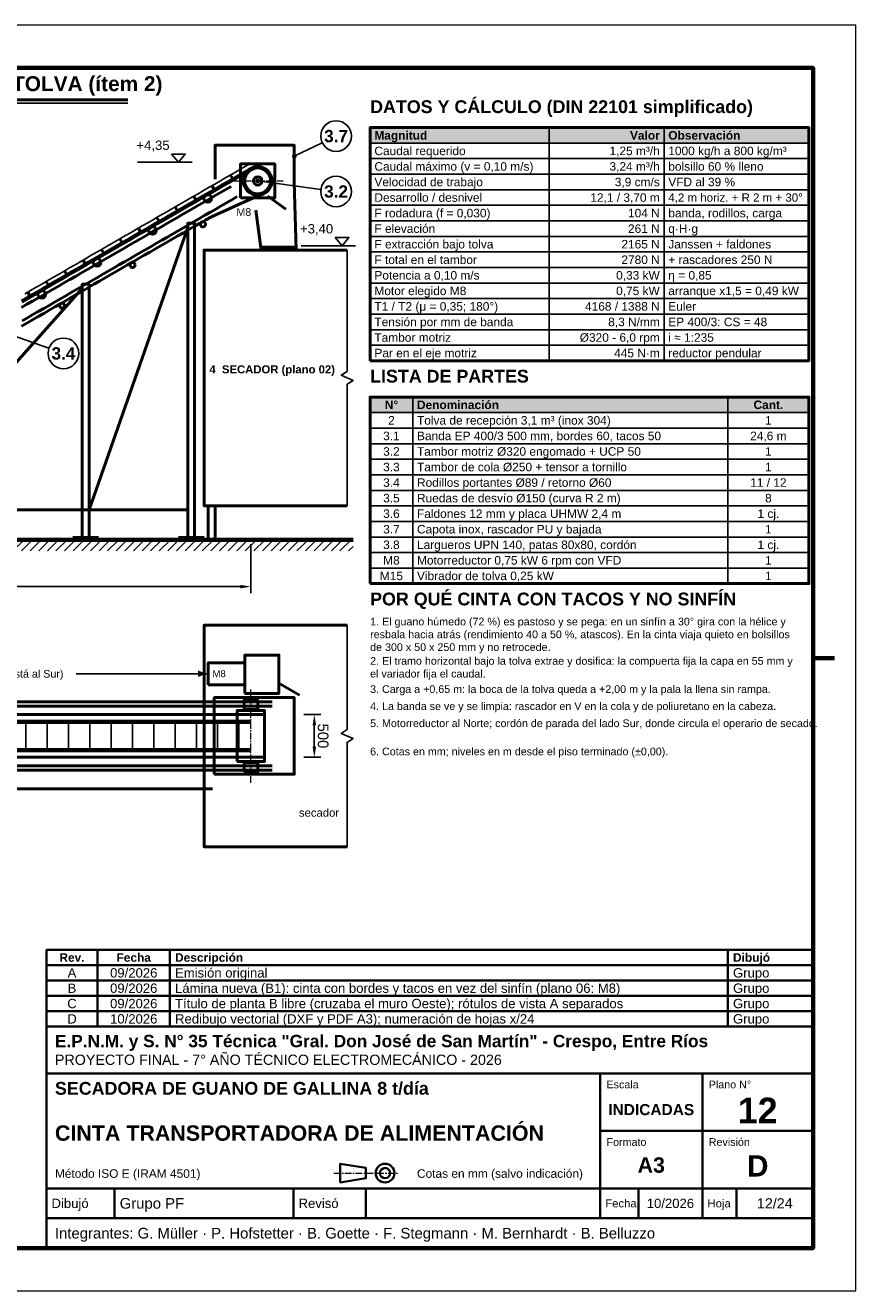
# Model space of a CAD drawing. Header units: millimetres. Extents: x 0 to 420, y 0 to 297.
# Tile 2 of 2: x 225 to 420, y 0 to 297. Entities that reach past the tile are written whole.
import ezdxf
from ezdxf.enums import TextEntityAlignment as Align

# ---------------------------------------------------------------- set-up
doc = ezdxf.new("R2010")
doc.units = ezdxf.units.MM
doc.header["$LTSCALE"] = 0.5
doc.linetypes.add('CENTER', pattern=[5.08, 3.175, -0.635, 0.635, -0.635])
for name, color, linetype, lineweight in [('CONTORNO', 7, 'CONTINUOUS', 50), ('COTAS', 7, 'CONTINUOUS', 25), ('EJES', 1, 'CENTER', 18), ('FINO', 7, 'CONTINUOUS', 25), ('HOJA', 8, 'CONTINUOUS', 13), ('RAYADO', 8, 'CONTINUOUS', 18), ('RECUADRO', 7, 'CONTINUOUS', 70), ('RELLENO', 9, 'CONTINUOUS', 13), ('ROTULO', 7, 'CONTINUOUS', 35), ('TEXTO', 7, 'CONTINUOUS', 25)]:
    doc.layers.add(name, color=color, linetype=linetype, lineweight=lineweight)
doc.styles.add('NEGRITA', font='arialbd.ttf')
doc.styles.get("Standard").update_dxf_attribs({"font": 'arial.ttf'})
doc.dimstyles.new('IRAM', dxfattribs={"dimtxt": 2.5, "dimasz": 2.5, "dimexe": 1.5, "dimexo": 1, "dimgap": 0.8, "dimtad": 1, "dimdec": 1, "dimtxsty": 'Standard', "dimcen": 2.5, "dimazin": 3, "dimtfac": 1, "dimtmove": 0, "dimatfit": 3})

msp = doc.modelspace()

# ---------------------------------------------------------------- hatches: boundary and pattern name
at = {"layer": 'COTAS'}
h = msp.add_hatch(color=7, dxfattribs=at)
edge = h.paths.add_edge_path()
edge.add_arc((288.2, 266.25), 0.55, 0, 360)
h = msp.add_hatch(color=7, dxfattribs=at)
edge = h.paths.add_edge_path()
edge.add_arc((279.6, 260.4731), 0.55, 0, 360)
msp.add_hatch(color=7, dxfattribs=at).paths.add_polyline_path([(267.6, 144.8), (265.6, 145.56), (265.6, 144.04)])
at = {"layer": 'RAYADO'}
h = msp.add_hatch(dxfattribs=at)
h.set_pattern_fill('ANSI31', scale=0.45)
h.paths.add_polyline_path([(29.5, 173.65), (302, 173.65), (302, 176.25), (29.5, 176.25)])
at = {"layer": 'RELLENO', "true_color": 0xe2e8ee}
for points in [[(306, 269.35), (409, 269.35), (409, 273), (306, 273)], [(306, 206.1), (409, 206.1), (409, 209.75), (306, 209.75)]]:
    msp.add_hatch(color=7, dxfattribs=at).paths.add_polyline_path(points)

# ---------------------------------------------------------------- linework, layer by layer
at = {"layer": 'CONTORNO'}
for p, q in [((28, 279.5), (249.13, 279.5)), ((273.8303, 260.837), (273.3303, 261.703)), ((269.5002, 258.337), (269.0002, 259.203)), ((265.17, 255.837), (264.67, 256.703)), ((282, 256.8731), (286.2, 253.8731)), ((260.8399, 253.337), (260.3399, 254.203)), ((279.2, 253.65), (280.4, 244.25)), ((240, 183.25), (263.2, 249.5427)), ((256.5098, 250.837), (256.0098, 251.703)), ((247.8495, 245.837), (247.3495, 246.703)), ((252.1797, 248.337), (251.6797, 249.203)), ((243.5194, 243.337), (243.0194, 244.203)), ((239.1893, 240.837), (238.6893, 241.703)), ((234.8592, 238.337), (234.3592, 239.203)), ((192, 183.25), (238.4, 235.2244)), ((230.529, 235.837), (230.029, 236.703)), ((226.1989, 233.337), (225.6989, 234.203)), ((268, 176.25), (268, 184.25)), ((269.6, 176.25), (269.6, 184.25)), ((192, 183.25), (263.2, 183.25)), ((284.6, 142.6), (289.4, 139.8)), ((49, 138.2), (283, 138.2)), ((49, 137.2), (283, 137.2)), ((52.62, 135.2), (281.2, 135.2)), ((52.62, 125.2), (281.2, 125.2)), ((49, 123.2), (283, 123.2)), ((49, 122.2), (283, 122.2)), ((57.2, 117.8), (269, 117.8))]:
    msp.add_line(p, q, dxfattribs=at)
at = {"layer": 'CONTORNO', "lineweight": 140}
msp.add_line((280.4, 244.65), (288.6, 244.65), dxfattribs=at)
at = {"layer": 'CONTORNO', "lineweight": 70}
for p, q in [((29.5, 176.25), (302, 176.25)), ((55.12, 133.5), (278, 133.5)), ((55.12, 126.9), (278, 126.9))]:
    msp.add_line(p, q, dxfattribs=at)
at = {"layer": 'CONTORNO', "lineweight": 100}
for p, q in [((236.2, 176.45), (242.2, 176.45)), ((261, 176.45), (267, 176.45))]:
    msp.add_line(p, q, dxfattribs=at)
at = {"layer": 'CONTORNO'}
for points in [[(306, 218.25), (409, 218.25), (409, 273), (306, 273)], [(275.6, 256.4731), (283.6, 256.4731), (283.6, 264.4731), (275.6, 264.4731)], [(263.2, 176.25), (264.8, 176.25), (264.8, 250.5427), (263.2, 250.5427)], [(238.4, 176.25), (240, 176.25), (240, 236.2244), (238.4, 236.2244)], [(306, 165.95), (409, 165.95), (409, 209.75), (306, 209.75)], [(276.6, 140.2), (284.6, 140.2), (284.6, 149.2), (276.6, 149.2)], [(268, 142.2), (276.6, 142.2), (276.6, 147.4), (268, 147.4)], [(269.4, 121.2), (288.2, 121.2), (288.2, 139.2), (269.4, 139.2)], [(276.4, 136.4), (279.6, 136.4), (279.6, 138.6), (276.4, 138.6)], [(274.8, 124.2), (281.2, 124.2), (281.2, 136.2), (274.8, 136.2)], [(276.4, 121.8), (279.6, 121.8), (279.6, 124), (276.4, 124)]]:
    msp.add_lwpolyline(points, close=True, dxfattribs=at)
for points in [[(269.6, 260.85), (269.6, 268.85), (288.2, 268.85), (288.2, 260.25), (288.6, 244.25)], [(224.1737, 230.7821), (225.436, 231.5109), (226.6983, 232.2397), (227.9606, 232.9685), (229.2229, 233.6973), (230.4852, 234.4261), (231.7476, 235.1549), (233.0099, 235.8837), (234.2722, 236.6125), (235.5345, 237.3413), (236.7968, 238.0701), (238.0591, 238.7989), (239.3214, 239.5277), (240.5837, 240.2565), (241.8461, 240.9853), (243.1084, 241.714), (244.3707, 242.4428), (245.633, 243.1716), (246.8953, 243.9004), (248.1576, 244.6292), (249.4199, 245.358), (250.6822, 246.0868), (251.9445, 246.8156), (253.2069, 247.5444), (254.4692, 248.2732), (255.7315, 249.002), (256.9938, 249.7308), (258.2561, 250.4596), (259.5184, 251.1884), (260.7807, 251.9172), (262.043, 252.646), (263.3054, 253.3748), (264.5677, 254.1036), (265.83, 254.8324), (267.0923, 255.5612), (268.3546, 256.29), (269.6169, 257.0188), (270.8792, 257.7476), (272.1415, 258.4764), (273.4038, 259.2052)], [(224.1259, 226.3666), (225.4369, 227.1236), (226.7479, 227.8805), (228.059, 228.6374), (229.37, 229.3943), (230.681, 230.1513), (231.992, 230.9082), (233.3031, 231.6651), (234.6141, 232.422), (235.9251, 233.1789), (237.2361, 233.9359), (238.5472, 234.6928), (239.8582, 235.4497), (241.1692, 236.2066), (242.4803, 236.9635), (243.7913, 237.7205), (245.1023, 238.4774), (246.4133, 239.2343), (247.7244, 239.9912), (249.0354, 240.7482), (250.3464, 241.5051), (251.6574, 242.262), (252.9685, 243.0189), (254.2795, 243.7758), (255.5905, 244.5328), (256.9015, 245.2897), (258.2126, 246.0466), (259.5236, 246.8035), (260.8346, 247.5604), (262.1456, 248.3174), (263.4567, 249.0743), (264.7677, 249.8312), (266.0787, 250.5881), (267.3897, 251.345), (268.7195, 252.0695), (270.1063, 252.6953), (271.493, 253.3211), (272.8797, 253.9469), (274.2664, 254.5727), (275.6531, 255.1985), (277.0398, 255.8244), (278.4266, 256.4502), (279.8133, 257.076), (281.2, 257.7018)], [(224.3114, 227.6284), (225.5737, 228.3572), (226.836, 229.086), (228.0983, 229.8148), (229.3606, 230.5436), (230.6229, 231.2724), (231.8852, 232.0012), (233.1476, 232.73), (234.4099, 233.4588), (235.6722, 234.1876), (236.9345, 234.9164), (238.1968, 235.6452), (239.4591, 236.374), (240.7214, 237.1028), (241.9837, 237.8316), (243.2461, 238.5604), (244.5084, 239.2892), (245.7707, 240.018), (247.033, 240.7468), (248.2953, 241.4756), (249.5576, 242.2044), (250.8199, 242.9332), (252.0822, 243.662), (253.3445, 244.3907), (254.6069, 245.1195), (255.8692, 245.8483), (257.1315, 246.5771), (258.3938, 247.3059), (259.6561, 248.0347), (260.9184, 248.7635), (262.1807, 249.4923), (263.443, 250.2211), (264.7054, 250.9499), (265.9677, 251.6787), (267.23, 252.4075), (268.4923, 253.1363), (269.7546, 253.8651), (271.0169, 254.5939), (272.2792, 255.3227), (273.5415, 256.0515), (274.8038, 256.7803)], [(300.6, 184.25), (267, 184.25), (267, 244.25), (300.6, 244.25)], [(300.6, 156.2), (267, 156.2), (267, 104.2), (300.6, 104.2)]]:
    msp.add_lwpolyline(points, dxfattribs=at)
at = {"layer": 'CONTORNO', "lineweight": 70}
msp.add_lwpolyline([(224.2479, 232.2106), (225.559, 232.9675), (226.87, 233.7245), (228.181, 234.4814), (229.492, 235.2383), (230.8031, 235.9952), (232.1141, 236.7521), (233.4251, 237.5091), (234.7361, 238.266), (236.0472, 239.0229), (237.3582, 239.7798), (238.6692, 240.5368), (239.9803, 241.2937), (241.2913, 242.0506), (242.6023, 242.8075), (243.9133, 243.5644), (245.2244, 244.3214), (246.5354, 245.0783), (247.8464, 245.8352), (249.1574, 246.5921), (250.4685, 247.349), (251.7795, 248.106), (253.0905, 248.8629), (254.4015, 249.6198), (255.7126, 250.3767), (257.0236, 251.1336), (258.3346, 251.8906), (259.6456, 252.6475), (260.9567, 253.4044), (262.2677, 254.1613), (263.5787, 254.9183), (264.8897, 255.6752), (266.2008, 256.4321), (267.5118, 257.189), (268.8228, 257.9459), (270.1338, 258.7029), (271.4449, 259.4598), (272.7559, 260.2167), (274.0669, 260.9736), (275.3779, 261.7305), (276.689, 262.4875), (278, 263.2444)], dxfattribs=at)
msp.add_circle((279.6, 260.4731), 3.2, dxfattribs=at)
at = {"layer": 'CONTORNO'}
for centre, radius in [((279.6, 260.4731), 1), ((267.8717, 256.3576), 0.89), ((254.8813, 248.8576), 0.89), ((266.7576, 250.2873), 0.6), ((241.891, 241.3576), 0.89), ((250.2244, 240.7418), 0.6), ((228.9006, 233.8576), 0.89), ((233.6912, 231.1964), 0.6)]:
    msp.add_circle(centre, radius, dxfattribs=at)
at = {"layer": 'COTAS'}
for p, q in [((294.7605, 269.4298), (288.2, 266.25)), ((264.2, 264.85), (251.4, 264.85)), ((294.4321, 258.4796), (279.6, 260.4731)), ((302.6, 245.25), (289.8, 245.25)), ((230.6036, 221.1936), (215.9102, 226.3576)), ((237, 144.8), (267.6, 144.8))]:
    msp.add_line(p, q, dxfattribs=at)
for points in [[(259.4, 266.77), (262.6, 266.77), (261, 264.85)], [(297.8, 247.17), (301, 247.17), (299.4, 245.25)]]:
    msp.add_lwpolyline(points, close=True, dxfattribs=at)
for centre in [(298, 271), (298, 258), (234, 220)]:
    msp.add_circle(centre, 3.6, dxfattribs=at)
at = {"layer": 'EJES'}
for p, q in [((274, 260.4731), (285.6, 260.4731)), ((278, 119.2), (278, 141.2)), ((297.5, 27.6), (312.5, 27.6))]:
    msp.add_line(p, q, dxfattribs=at)
at = {"layer": 'FINO'}
for p, q in [((28, 278.7), (249.13, 278.7)), ((348, 273), (348, 218.25)), ((375, 273), (375, 218.25)), ((316, 209.75), (316, 165.95)), ((390, 209.75), (390, 165.95)), ((225.2, 126.9), (225.2, 133.5)), ((230.2, 126.9), (230.2, 133.5)), ((235.2, 126.9), (235.2, 133.5)), ((240.2, 126.9), (240.2, 133.5)), ((245.2, 126.9), (245.2, 133.5)), ((250.2, 126.9), (250.2, 133.5)), ((255.2, 126.9), (255.2, 133.5)), ((260.2, 126.9), (260.2, 133.5)), ((265.2, 126.9), (265.2, 133.5)), ((270.2, 126.9), (270.2, 133.5)), ((275.2, 126.9), (275.2, 133.5))]:
    msp.add_line(p, q, dxfattribs=at)
for points in [[(306, 269.35), (409, 269.35), (409, 273), (306, 273)], [(306, 265.7), (409, 265.7), (409, 269.35), (306, 269.35)], [(306, 262.05), (409, 262.05), (409, 265.7), (306, 265.7)], [(306, 258.4), (409, 258.4), (409, 262.05), (306, 262.05)], [(306, 254.75), (409, 254.75), (409, 258.4), (306, 258.4)], [(306, 251.1), (409, 251.1), (409, 254.75), (306, 254.75)], [(306, 247.45), (409, 247.45), (409, 251.1), (306, 251.1)], [(306, 243.8), (409, 243.8), (409, 247.45), (306, 247.45)], [(306, 240.15), (409, 240.15), (409, 243.8), (306, 243.8)], [(306, 236.5), (409, 236.5), (409, 240.15), (306, 240.15)], [(306, 232.85), (409, 232.85), (409, 236.5), (306, 236.5)], [(306, 229.2), (409, 229.2), (409, 232.85), (306, 232.85)], [(306, 225.55), (409, 225.55), (409, 229.2), (306, 229.2)], [(306, 221.9), (409, 221.9), (409, 225.55), (306, 225.55)], [(306, 218.25), (409, 218.25), (409, 221.9), (306, 221.9)], [(306, 206.1), (409, 206.1), (409, 209.75), (306, 209.75)], [(306, 202.45), (409, 202.45), (409, 206.1), (306, 206.1)], [(306, 198.8), (409, 198.8), (409, 202.45), (306, 202.45)], [(306, 195.15), (409, 195.15), (409, 198.8), (306, 198.8)], [(306, 191.5), (409, 191.5), (409, 195.15), (306, 195.15)], [(306, 187.85), (409, 187.85), (409, 191.5), (306, 191.5)], [(306, 184.2), (409, 184.2), (409, 187.85), (306, 187.85)], [(306, 180.55), (409, 180.55), (409, 184.2), (306, 184.2)], [(306, 176.9), (409, 176.9), (409, 180.55), (306, 180.55)], [(306, 173.25), (409, 173.25), (409, 176.9), (306, 176.9)], [(306, 169.6), (409, 169.6), (409, 173.25), (306, 173.25)], [(306, 165.95), (409, 165.95), (409, 169.6), (306, 169.6)]]:
    msp.add_lwpolyline(points, close=True, dxfattribs=at)
for points in [[(224.959, 234.0068), (226.27, 234.7637), (227.581, 235.5206), (228.892, 236.2775), (230.2031, 237.0345), (231.5141, 237.7914), (232.8251, 238.5483), (234.1361, 239.3052), (235.4472, 240.0621), (236.7582, 240.8191), (238.0692, 241.576), (239.3803, 242.3329), (240.6913, 243.0898), (242.0023, 243.8467), (243.3133, 244.6037), (244.6244, 245.3606), (245.9354, 246.1175), (247.2464, 246.8744), (248.5574, 247.6314), (249.8685, 248.3883), (251.1795, 249.1452), (252.4905, 249.9021), (253.8015, 250.659), (255.1126, 251.416), (256.4236, 252.1729), (257.7346, 252.9298), (259.0456, 253.6867), (260.3567, 254.4436), (261.6677, 255.2006), (262.9787, 255.9575), (264.2897, 256.7144), (265.6008, 257.4713), (266.9118, 258.2282), (268.2228, 258.9852), (269.5338, 259.7421), (270.8449, 260.499), (272.1559, 261.2559), (273.4669, 262.0129), (274.7779, 262.7698), (276.089, 263.5267), (277.4, 264.2836)], [(300.6, 184.25), (300.6, 212.75), (302, 213.65), (299.2, 214.85), (300.6, 215.75), (300.6, 244.25)], [(300.6, 104.2), (300.6, 128.7), (302, 129.6), (299.2, 130.8), (300.6, 131.7), (300.6, 156.2)]]:
    msp.add_lwpolyline(points, dxfattribs=at)
at = {"layer": 'HOJA'}
msp.add_lwpolyline([(0, 0), (420, 0), (420, 297), (0, 297)], close=True, dxfattribs=at)
at = {"layer": 'RECUADRO'}
msp.add_line((415, 148.5), (410, 148.5), dxfattribs=at)
msp.add_lwpolyline([(20, 10), (410, 10), (410, 287), (20, 287)], close=True, dxfattribs=at)
at = {"layer": 'ROTULO'}
for p, q in [((242, 76.4), (242, 80)), ((259, 76.4), (259, 80)), ((390, 76.4), (390, 80)), ((242, 72.8), (242, 76.4)), ((259, 72.8), (259, 76.4)), ((390, 72.8), (390, 76.4)), ((242, 69.2), (242, 72.8)), ((259, 69.2), (259, 72.8)), ((390, 69.2), (390, 72.8)), ((242, 65.6), (242, 69.2)), ((259, 65.6), (259, 69.2)), ((390, 65.6), (390, 69.2)), ((242, 62), (242, 65.6)), ((259, 62), (259, 65.6)), ((390, 62), (390, 65.6)), ((230, 62), (410, 62)), ((230, 10), (230, 62)), ((230, 51), (410, 51)), ((360, 24), (360, 51)), ((384, 24), (384, 51)), ((360, 37.5), (410, 37.5)), ((230, 24), (410, 24)), ((246, 17), (246, 24)), ((288, 17), (288, 24)), ((305, 17), (305, 24)), ((360, 17), (360, 24)), ((369, 17), (369, 24)), ((384, 17), (384, 24)), ((392, 17), (392, 24)), ((230, 17), (410, 17))]:
    msp.add_line(p, q, dxfattribs=at)
for points in [[(230, 76.4), (410, 76.4), (410, 80), (230, 80)], [(230, 72.8), (410, 72.8), (410, 76.4), (230, 76.4)], [(230, 69.2), (410, 69.2), (410, 72.8), (230, 72.8)], [(230, 65.6), (410, 65.6), (410, 69.2), (230, 69.2)], [(230, 62), (410, 62), (410, 65.6), (230, 65.6)], [(299, 25.4), (305, 26.4), (305, 28.8), (299, 29.8)]]:
    msp.add_lwpolyline(points, close=True, dxfattribs=at)
for radius in [2.2, 1.2]:
    msp.add_circle((309.5, 27.6), radius, dxfattribs=at)

# ---------------------------------------------------------------- texts
at = {"layer": 'COTAS', "style": 'NEGRITA'}
for s, p in [('3.7', (298, 271)), ('3.2', (298, 258)), ('3.4', (234, 220))]:
    msp.add_text(s, height=2.88, dxfattribs=at).set_placement(p, align=Align.MIDDLE_CENTER)
at = {"layer": 'ROTULO', "style": 'NEGRITA'}
for s, height, p in [('Rev.', 2, (236, 78.2)), ('Fecha', 2, (250.5, 78.2)), ('12', 6, (397, 42.3)), ('INDICADAS', 2.6, (372, 42.5)), ('A3', 3.6, (372, 29.5)), ('D', 5, (397, 29.3))]:
    msp.add_text(s, height=height, dxfattribs=at).set_placement(p, align=Align.MIDDLE_CENTER)
for s, height, p in [('Descripción', 2, (260.2, 78.2)), ('Dibujó', 2, (391.2, 78.2)), ('E.P.N.M. y S. N° 35 Técnica "Gral. Don José de San Martín" - Crespo, Entre Ríos', 2.9, (232, 58.6)), ('SECADORA DE GUANO DE GALLINA 8 t/día', 3, (232, 47.5)), ('CINTA TRANSPORTADORA DE ALIMENTACIÓN', 3.6, (232, 37))]:
    msp.add_text(s, height=height, dxfattribs=at).set_placement(p, align=Align.MIDDLE_LEFT)
at = {"layer": 'ROTULO'}
for s, height, p in [('A', 2.2, (236, 74.6)), ('09/2026', 2.2, (250.5, 74.6)), ('B', 2.2, (236, 71)), ('09/2026', 2.2, (250.5, 71)), ('C', 2.2, (236, 67.4)), ('09/2026', 2.2, (250.5, 67.4)), ('D', 2.2, (236, 63.8)), ('10/2026', 2.2, (250.5, 63.8)), ('10/2026', 2.2, (376.5, 20.5)), ('12/24', 2.4, (401, 20.5))]:
    msp.add_text(s, height=height, dxfattribs=at).set_placement(p, align=Align.MIDDLE_CENTER)
for s, height, p in [('Emisión original', 2.2, (260.2, 74.6)), ('Grupo', 2.2, (391.2, 74.6)), ('Lámina nueva (B1): cinta con bordes y tacos en vez del sinfín (plano 06: M8)', 2.2, (260.2, 71)), ('Grupo', 2.2, (391.2, 71)), ('Título de planta B libre (cruzaba el muro Oeste); rótulos de vista A separados', 2.2, (260.2, 67.4)), ('Grupo', 2.2, (391.2, 67.4)), ('Redibujo vectorial (DXF y PDF A3); numeración de hojas x/24', 2.2, (260.2, 63.8)), ('Grupo', 2.2, (391.2, 63.8)), ('PROYECTO FINAL - 7° AÑO TÉCNICO ELECTROMECÁNICO - 2026', 2.4, (232, 54.2)), ('Método ISO E (IRAM 4501)', 2, (232, 27.5)), ('Cotas en mm (salvo indicación)', 2, (317, 27.5)), ('Dibujó', 2.2, (231.2, 20.5)), ('Grupo PF', 2.5, (247.2, 20.5)), ('Revisó', 2.2, (289.2, 20.5)), ('Fecha', 1.9, (361.2, 20.5)), ('Hoja', 1.9, (385.2, 20.5)), ('Integrantes: G. Müller · P. Hofstetter · B. Goette · F. Stegmann · M. Bernhardt · B. Belluzzo', 2.5, (232, 13.5))]:
    msp.add_text(s, height=height, dxfattribs=at).set_placement(p, align=Align.MIDDLE_LEFT)
for s, p in [('Escala', (361.5, 49.3)), ('Plano N°', (385.5, 49.3)), ('Formato', (361.5, 35.8)), ('Revisión', (385.5, 35.8))]:
    msp.add_text(s, height=1.8, dxfattribs=at).set_placement(p, align=Align.TOP_LEFT)
at = {"layer": 'TEXTO', "style": 'NEGRITA'}
for s, height, p in [('CINTA TRANSPORTADORA DE ALIMENTACIÓN CON BORDES Y TACOS (ítem 3) Y TOLVA (ítem 2)', 3.5, (28, 280.5)), ('DATOS Y CÁLCULO (DIN 22101 simplificado)', 3, (306, 275.5)), ('LISTA DE PARTES', 3, (306, 212.25)), ('POR QUÉ CINTA CON TACOS Y NO SINFÍN', 3, (306, 159.95))]:
    msp.add_text(s, height=height, dxfattribs=at).set_placement(p, align=Align.BOTTOM_LEFT)
for s, p in [('Magnitud', (307, 271.175)), ('Observación', (376, 271.175)), ('Denominación', (317, 207.925))]:
    msp.add_text(s, height=2, dxfattribs=at).set_placement(p, align=Align.MIDDLE_LEFT)
msp.add_text('Valor', height=2, dxfattribs=at).set_placement((374, 271.175), align=Align.MIDDLE_RIGHT)
at = {"layer": 'TEXTO'}
for s, p in [('+4,35', (258.92, 267.09)), ('+3,40', (297.32, 247.49))]:
    msp.add_text(s, height=2.2, dxfattribs=at).set_placement(p, align=Align.BOTTOM_RIGHT)
for s, height, p in [('Caudal requerido', 2, (307, 267.525)), ('1000 kg/h a 800 kg/m³', 2, (376, 267.525)), ('Caudal máximo (v = 0,10 m/s)', 2, (307, 263.875)), ('bolsillo 60 % lleno', 2, (376, 263.875)), ('Velocidad de trabajo', 2, (307, 260.225)), ('VFD al 39 %', 2, (376, 260.225)), ('Desarrollo / desnivel', 2, (307, 256.575)), ('4,2 m horiz. + R 2 m + 30°', 1.935096, (376, 256.575)), ('F rodadura (f = 0,030)', 2, (307, 252.925)), ('banda, rodillos, carga', 2, (376, 252.925)), ('F elevación', 2, (307, 249.275)), ('q·H·g', 2, (376, 249.275)), ('F extracción bajo tolva', 2, (307, 245.625)), ('Janssen + faldones', 2, (376, 245.625)), ('F total en el tambor', 2, (307, 241.975)), ('+ rascadores 250 N', 2, (376, 241.975)), ('Potencia a 0,10 m/s', 2, (307, 238.325)), ('η = 0,85', 2, (376, 238.325)), ('Motor elegido M8', 2, (307, 234.675)), ('arranque x1,5 = 0,49 kW', 2, (376, 234.675)), ('T1 / T2 (μ = 0,35; 180°)', 2, (307, 231.025)), ('Euler', 2, (376, 231.025)), ('Tensión por mm de banda', 2, (307, 227.375)), ('EP 400/3: CS = 48', 2, (376, 227.375)), ('Tambor motriz', 2, (307, 223.725)), ('i ≈ 1:235', 2, (376, 223.725)), ('Par en el eje motriz', 2, (307, 220.075)), ('reductor pendular', 2, (376, 220.075)), ('Tolva de recepción 3,1 m³ (inox 304)', 2, (317, 204.275)), ('Banda EP 400/3 500 mm, bordes 60, tacos 50', 2, (317, 200.625)), ('Tambor motriz Ø320 engomado + UCP 50', 2, (317, 196.975)), ('Tambor de cola Ø250 + tensor a tornillo', 2, (317, 193.325)), ('Rodillos portantes Ø89 / retorno Ø60', 2, (317, 189.675)), ('Ruedas de desvío Ø150 (curva R 2 m)', 2, (317, 186.025)), ('Faldones 12 mm y placa UHMW 2,4 m', 2, (317, 182.375)), ('Capota inox, rascador PU y bajada', 2, (317, 178.725)), ('Largueros UPN 140, patas 80x80, cordón', 2, (317, 175.075)), ('Motorreductor 0,75 kW 6 rpm con VFD', 2, (317, 171.425)), ('Vibrador de tolva 0,25 kW', 2, (317, 167.775)), ('M8', 1.6, (269, 144.8))]:
    msp.add_text(s, height=height, dxfattribs=at).set_placement(p, align=Align.MIDDLE_LEFT)
for s, height, p in [('1,25 m³/h', 2, (374, 267.525)), ('3,24 m³/h', 2, (374, 263.875)), ('3,9 cm/s', 2, (374, 260.225)), ('12,1 / 3,70 m', 2, (374, 256.575)), ('104 N', 2, (374, 252.925)), ('261 N', 2, (374, 249.275)), ('2165 N', 2, (374, 245.625)), ('2780 N', 2, (374, 241.975)), ('0,33 kW', 2, (374, 238.325)), ('0,75 kW', 2, (374, 234.675)), ('4168 / 1388 N', 2, (374, 231.025)), ('8,3 N/mm', 2, (374, 227.375)), ('Ø320 - 6,0 rpm', 2, (374, 223.725)), ('445 N·m', 2, (374, 220.075)), ('M8 al Norte (la pasarela del secador está al Sur)', 1.8, (234, 144.8))]:
    msp.add_text(s, height=height, dxfattribs=at).set_placement(p, align=Align.MIDDLE_RIGHT)
msp.add_text('M8', height=1.8, dxfattribs=at).set_placement((274.6, 254.0731), align=Align.TOP_LEFT)
at = {"layer": 'TEXTO', "style": 'NEGRITA'}
for s, height, p in [('4  SECADOR (plano 02)', 1.9, (283, 216.25)), ('N°', 2, (311, 207.925)), ('Cant.', 2, (399.5, 207.925))]:
    msp.add_text(s, height=height, dxfattribs=at).set_placement(p, align=Align.MIDDLE_CENTER)
at = {"layer": 'TEXTO'}
for s, height, p in [('2', 2, (311, 204.275)), ('1', 2, (399.5, 204.275)), ('3.1', 2, (311, 200.625)), ('24,6 m', 2, (399.5, 200.625)), ('3.2', 2, (311, 196.975)), ('1', 2, (399.5, 196.975)), ('3.3', 2, (311, 193.325)), ('1', 2, (399.5, 193.325)), ('3.4', 2, (311, 189.675)), ('11 / 12', 2, (399.5, 189.675)), ('3.5', 2, (311, 186.025)), ('8', 2, (399.5, 186.025)), ('3.6', 2, (311, 182.375)), ('1 cj.', 2, (399.5, 182.375)), ('3.7', 2, (311, 178.725)), ('1', 2, (399.5, 178.725)), ('3.8', 2, (311, 175.075)), ('1 cj.', 2, (399.5, 175.075)), ('M8', 2, (311, 171.425)), ('1', 2, (399.5, 171.425)), ('M15', 2, (311, 167.775)), ('1', 2, (399.5, 167.775)), ('secador', 1.9, (294, 112.2))]:
    msp.add_text(s, height=height, dxfattribs=at).set_placement(p, align=Align.MIDDLE_CENTER)
at = {"layer": 'TEXTO', "char_height": 1.8, "width": 101, "attachment_point": 1}
for s, insert in [('1. El guano húmedo (72 %) es pastoso y se pega: en un sinfín a 30° gira con la hélice y resbala hacia atrás (rendimiento 40 a 50 %, atascos). En la cinta viaja quieto en bolsillos de 300 x 50 x 250 mm y no retrocede.', (306, 157.95)), ('2. El tramo horizontal bajo la tolva extrae y dosifica: la compuerta fija la capa en 55 mm y el variador fija el caudal.', (306, 148.72)), ('3. Carga a +0,65 m: la boca de la tolva queda a +2,00 m y la pala la llena sin rampa.', (306, 142.1)), ('4. La banda se ve y se limpia: rascador en V en la cola y de poliuretano en la cabeza.', (306, 138.09)), ('5. Motorreductor al Norte; cordón de parada del lado Sur, donde circula el operario de secado.', (306, 134.08)), ('6. Cotas en mm; niveles en m desde el piso terminado (±0,00).', (306, 127.46))]:
    msp.add_mtext(s, dxfattribs=dict(at, insert=insert))

# ---------------------------------------------------------------- dimensions: what is measured, and where the dimension line sits
at = {"layer": 'COTAS'}
msp.add_linear_dim(base=(139.12, 165.25), p1=(139.12, 176.25), p2=(278, 176.25), dimstyle='IRAM', override={"dimlfac": 50}, dxfattribs=at).render()
msp.add_linear_dim(base=(292.9, 135.2), p1=(289.4, 135.2), p2=(289.4, 125.2), angle=270, dimstyle='IRAM', override={"dimlfac": 50}, dxfattribs=at).render()

doc.saveas('drawing.dxf')
